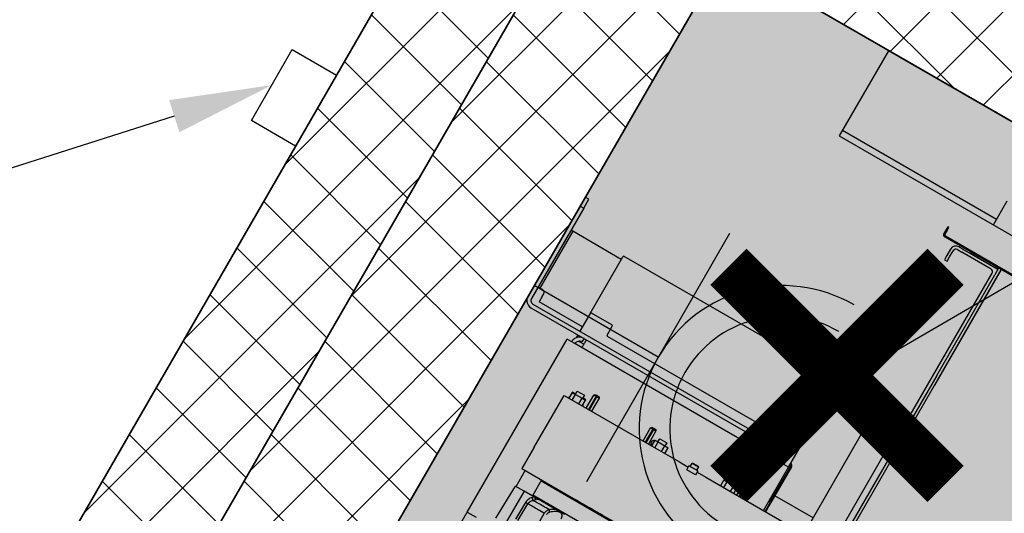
# Model space of a CAD drawing. Header units: millimetres. Extents: x 558 to 24967, y -5755 to 3551.
# Tile 30 of 36: x 23246 to 23342, y 2849 to 2897. Entities that reach past the tile are written whole.
import ezdxf
from ezdxf import colors
from ezdxf.entities.mleader import LeaderData, LeaderLine
from ezdxf.math import Vec2, Vec3

# ---------------------------------------------------------------- set-up
doc = ezdxf.new("R2010")
doc.units = ezdxf.units.MM
doc.layers.get('0').update_dxf_attribs({"color": 252})
doc.layers.get('Defpoints').update_dxf_attribs({"color": 252})
for name, color, linetype in [('FBThlon- Gniazda wtykowe', 1, 'Continuous'), ('FBThlon- Trasy elek.', 84, 'Continuous'), ('K_Dzwig', 252, 'Continuous')]:
    doc.layers.add(name, color=color, linetype=linetype)
for name, color, linetype, lineweight in [('K_Grube', 252, 'Continuous', 35), ('K_Kreskowanie', 252, 'Continuous', 5), ('K_Wyburzenia', 252, 'Continuous', 5), ('K_Wymiarowanie', 252, 'Continuous', 13)]:
    doc.layers.add(name, color=color, linetype=linetype, lineweight=lineweight)
doc.styles.add('FBThlon - uziom opis', font='romans.shx', dxfattribs={"width": 0.8, "oblique": 15})
doc.styles.add('Zwykły 50', font='romans.shx', dxfattribs={"width": 0.8, "oblique": 10, "height": 7.5})
doc.dimstyles.new('Skala_50', dxfattribs={"dimtxt": 7.5, "dimasz": 1, "dimexe": 1.25, "dimexo": 0.625, "dimgap": 3, "dimtad": 1, "dimdec": 1, "dimlfac": 10, "dimrnd": 0.5, "dimdsep": 46, "dimtxsty": 'Zwykły 50', "dimblk": 'Wymiar', "dimcen": 2.5, "dimse1": 1, "dimse2": 1, "dimazin": 0, "dimtfac": 1, "dimtdec": 1, "dimtix": 1, "dimtmove": 0, "dimatfit": 3, "dimfxl": 1, "dimtfill": 1, "dimarcsym": 0})

# ---------------------------------------------------------------- blocks, each defined once
blk = doc.blocks.new('kabina')
at = {"layer": 'K_Dzwig'}
for p, q in [((17768.068, -7146.851), (17768.068, -7156.451)), ((17908.068, -7146.851), (17768.068, -7146.851)), ((17785.465, -7156.451), (17785.465, -7153.751)), ((17785.465, -7155.852), (17768.068, -7155.852)), ((17768.068, -7156.451), (17908.068, -7156.451)), ((17781.808, -7158.852), (17781.688, -7158.852)), ((17781.688, -7158.852), (17781.688, -7159.152)), ((17781.688, -7159.152), (17781.688, -7159.612)), ((17781.808, -7159.152), (17781.808, -7158.852)), ((17781.808, -7159.152), (17781.808, -7159.612)), ((17781.928, -7159.732), (17814.61, -7159.732)), ((17781.928, -7159.852), (17814.61, -7159.852)), ((17784.108, -7160.002), (17783.608, -7160.002)), ((17783.608, -7160.302), (17784.108, -7160.302)), ((17788.008, -7160.002), (17784.108, -7160.002)), ((17787.408, -7160.302), (17784.108, -7160.302)), ((17784.828, -7159.852), (17784.828, -7159.972)), ((17784.828, -7159.972), (17784.974, -7159.972)), ((17784.974, -7159.972), (17787.282, -7159.972)), ((17787.282, -7159.972), (17787.635, -7159.972)), ((17787.635, -7159.972), (17787.888, -7159.972)), ((17787.888, -7159.852), (17787.888, -7159.972)), ((17788.008, -7159.852), (17788.008, -7160.602)), ((17788.308, -7356.877), (17788.308, -7159.852)), ((17788.308, -7159.858), (17788.308, -7172.907)), ((17783.008, -7160.602), (17783.008, -7161.302)), ((17783.008, -7161.302), (17783.008, -7161.802)), ((17783.308, -7161.302), (17783.308, -7160.602)), ((17783.308, -7161.802), (17783.308, -7161.302)), ((17787.708, -7177.602), (17787.708, -7160.602)), ((17788.008, -7171.952), (17788.008, -7160.602)), ((17783.008, -7161.802), (17783.308, -7161.802)), ((17788.008, -7171.952), (17788.008, -7256.652)), ((17749.968, -7174.052), (17749.568, -7174.052)), ((17749.568, -7174.552), (17749.568, -7185.552)), ((17749.968, -7175.052), (17749.968, -7174.052)), ((17749.568, -7175.052), (17749.968, -7175.052)), ((17749.968, -7175.052), (17749.968, -7185.252)), ((17783.308, -7176.402), (17783.008, -7176.402)), ((17783.008, -7176.402), (17783.008, -7176.902)), ((17783.308, -7176.902), (17783.308, -7176.402)), ((17750.168, -7177.552), (17749.968, -7177.552)), ((17750.168, -7177.552), (17750.168, -7183.952)), ((17755.658, -7177.552), (17750.168, -7177.552)), ((17755.658, -7183.652), (17755.658, -7177.252)), ((17777.258, -7177.152), (17755.758, -7177.152)), ((17776.658, -7185.652), (17776.658, -7177.752)), ((17779.358, -7177.152), (17777.258, -7177.152)), ((17779.958, -7177.152), (17779.358, -7177.152)), ((17779.958, -7186.952), (17779.958, -7177.152)), ((17783.008, -7176.902), (17783.008, -7177.602)), ((17783.308, -7177.602), (17783.308, -7176.902)), ((17784.108, -7177.902), (17783.608, -7177.902)), ((17783.608, -7178.202), (17784.108, -7178.202)), ((17784.108, -7177.902), (17787.408, -7177.902)), ((17784.108, -7178.202), (17787.408, -7178.202)), ((17784.508, -7178.202), (17784.508, -7178.502)), ((17784.508, -7178.502), (17785.008, -7178.502)), ((17786.888, -7178.502), (17785.008, -7178.502)), ((17785.008, -7178.572), (17786.888, -7178.572)), ((17786.888, -7178.502), (17787.298, -7178.502)), ((17787.408, -7178.502), (17787.298, -7178.502)), ((17784.508, -7191.157), (17784.508, -7179.072)), ((17787.408, -7202.802), (17787.408, -7178.901)), ((17787.708, -7178.802), (17787.708, -7178.901)), ((17787.708, -7178.901), (17787.708, -7178.987)), ((17758.058, -7183.552), (17755.758, -7183.552)), ((17750.168, -7183.952), (17749.968, -7183.952)), ((17750.468, -7183.952), (17750.168, -7183.952)), ((17750.768, -7184.552), (17750.768, -7184.252)), ((17750.768, -7184.552), (17750.768, -7185.152)), ((17755.658, -7183.652), (17755.658, -7185.652)), ((17758.158, -7184.652), (17758.158, -7183.652)), ((17755.658, -7185.152), (17750.768, -7185.152)), ((17776.558, -7184.752), (17758.258, -7184.752)), ((17750.368, -7185.652), (17778.458, -7185.652)), ((17750.368, -7186.052), (17778.458, -7186.052)), ((17755.658, -7186.052), (17755.658, -7186.385)), ((17756.358, -7186.052), (17756.358, -7186.452)), ((17778.558, -7186.452), (17778.287, -7186.452)), ((17779.458, -7185.652), (17778.458, -7185.652)), ((17778.458, -7186.052), (17779.458, -7186.052)), ((17779.458, -7186.052), (17779.458, -7185.652)), ((17754.958, -7206.452), (17754.958, -7186.952)), ((17755.758, -7186.952), (17754.958, -7186.952)), ((17779.158, -7186.952), (17755.758, -7186.952)), ((17756.629, -7186.552), (17756.074, -7186.552)), ((17779.958, -7186.952), (17779.158, -7186.952)), ((17779.958, -7191.847), (17779.958, -7186.952)), ((17780.078, -7186.792), (17780.078, -7190.812)), ((17780.198, -7186.792), (17780.198, -7190.812)), ((17759.958, -7190.367), (17760.027, -7190.247)), ((17760.027, -7190.247), (17760.218, -7190.247)), ((17760.218, -7190.247), (17760.206, -7190.367)), ((17760.218, -7190.247), (17760.228, -7190.247)), ((17760.223, -7190.247), (17760.258, -7190.247)), ((17760.258, -7190.247), (17760.288, -7190.247)), ((17760.288, -7190.247), (17760.298, -7190.247)), ((17760.298, -7190.247), (17760.489, -7190.247)), ((17760.31, -7190.367), (17760.298, -7190.247)), ((17760.489, -7190.247), (17760.558, -7190.367)), ((17766.358, -7190.367), (17766.427, -7190.247)), ((17766.427, -7190.247), (17766.618, -7190.247)), ((17766.618, -7190.247), (17766.606, -7190.367)), ((17766.618, -7190.247), (17766.628, -7190.247)), ((17766.634, -7190.247), (17766.658, -7190.247)), ((17766.658, -7190.247), (17766.688, -7190.247)), ((17766.688, -7190.247), (17766.698, -7190.247)), ((17766.698, -7190.247), (17766.889, -7190.247)), ((17766.71, -7190.367), (17766.698, -7190.247)), ((17766.889, -7190.247), (17766.958, -7190.367)), ((17776.958, -7190.367), (17777.027, -7190.247)), ((17777.027, -7190.247), (17777.218, -7190.247)), ((17777.218, -7190.247), (17777.206, -7190.367)), ((17777.218, -7190.247), (17777.228, -7190.247)), ((17777.234, -7190.247), (17777.258, -7190.247)), ((17777.258, -7190.247), (17777.288, -7190.247)), ((17777.288, -7190.247), (17777.298, -7190.247)), ((17777.298, -7190.247), (17777.489, -7190.247)), ((17777.31, -7190.367), (17777.298, -7190.247)), ((17777.489, -7190.247), (17777.558, -7190.367)), ((17784.508, -7190.052), (17780.198, -7190.052)), ((17758.358, -7191.157), (17758.007, -7191.157)), ((17758.007, -7191.157), (17758.007, -7191.197)), ((17758.007, -7191.197), (17758.383, -7191.197)), ((17758.007, -7191.197), (17758.007, -7191.847)), ((17758.358, -7191.197), (17758.358, -7190.842)), ((17758.358, -7190.842), (17759.158, -7190.842)), ((17758.383, -7191.197), (17759.133, -7191.197)), ((17758.383, -7191.847), (17758.383, -7191.197)), ((17759.133, -7191.197), (17759.509, -7191.197)), ((17759.133, -7191.847), (17759.133, -7191.197)), ((17759.158, -7190.842), (17759.158, -7191.197)), ((17759.509, -7191.157), (17759.158, -7191.157)), ((17759.509, -7191.157), (17759.509, -7191.197)), ((17759.509, -7191.847), (17759.509, -7191.197)), ((17759.958, -7191.847), (17759.958, -7190.367)), ((17759.958, -7190.367), (17760.206, -7190.367)), ((17760.31, -7190.367), (17760.206, -7190.367)), ((17760.206, -7190.367), (17760.206, -7191.847)), ((17760.31, -7190.367), (17760.558, -7190.367)), ((17760.31, -7191.847), (17760.31, -7190.367)), ((17760.558, -7190.367), (17760.558, -7191.847)), ((17766.358, -7191.847), (17766.358, -7190.367)), ((17766.358, -7190.367), (17766.606, -7190.367)), ((17766.71, -7190.367), (17766.606, -7190.367)), ((17766.606, -7190.367), (17766.606, -7191.847)), ((17766.71, -7190.367), (17766.958, -7190.367)), ((17766.71, -7191.847), (17766.71, -7190.367)), ((17766.958, -7190.367), (17766.958, -7191.847)), ((17767.307, -7191.197), (17767.683, -7191.197)), ((17767.307, -7191.197), (17767.307, -7191.847)), ((17767.658, -7191.197), (17767.658, -7190.842)), ((17767.658, -7190.842), (17768.458, -7190.842)), ((17767.683, -7191.197), (17768.433, -7191.197)), ((17767.683, -7191.847), (17767.683, -7191.197)), ((17768.433, -7191.197), (17768.809, -7191.197)), ((17768.433, -7191.847), (17768.433, -7191.197)), ((17768.458, -7190.842), (17768.458, -7191.197)), ((17768.809, -7191.847), (17768.809, -7191.197)), ((17771.608, -7191.337), (17771.648, -7191.297)), ((17771.648, -7191.297), (17772.268, -7191.297)), ((17772.268, -7191.297), (17772.308, -7191.337)), ((17775.107, -7191.197), (17775.483, -7191.197)), ((17775.107, -7191.197), (17775.107, -7191.847)), ((17775.458, -7191.197), (17775.458, -7190.842)), ((17775.458, -7190.842), (17776.258, -7190.842)), ((17775.483, -7191.197), (17776.233, -7191.197)), ((17775.483, -7191.847), (17775.483, -7191.197)), ((17776.233, -7191.197), (17776.609, -7191.197)), ((17776.233, -7191.847), (17776.233, -7191.197)), ((17776.258, -7190.842), (17776.258, -7191.197)), ((17776.609, -7191.847), (17776.609, -7191.197)), ((17776.958, -7191.847), (17776.958, -7190.367)), ((17776.958, -7190.367), (17777.206, -7190.367)), ((17777.31, -7190.367), (17777.206, -7190.367)), ((17777.206, -7190.367), (17777.206, -7191.847)), ((17777.31, -7190.367), (17777.558, -7190.367)), ((17777.31, -7191.847), (17777.31, -7190.367)), ((17777.558, -7190.367), (17777.558, -7191.847)), ((17779.958, -7190.837), (17780.118, -7190.837)), ((17780.078, -7190.812), (17780.078, -7190.837)), ((17780.118, -7190.837), (17780.118, -7191.847)), ((17780.198, -7191.052), (17780.198, -7190.812)), ((17780.198, -7191.292), (17780.198, -7191.052)), ((17780.198, -7191.847), (17780.198, -7191.292)), ((17757.458, -7197.692), (17757.458, -7191.847)), ((17757.458, -7191.847), (17767.858, -7191.847)), ((17757.958, -7191.767), (17758.007, -7191.717)), ((17758.007, -7191.767), (17757.958, -7191.767)), ((17759.509, -7191.717), (17759.558, -7191.767)), ((17759.558, -7191.767), (17759.509, -7191.767)), ((17767.858, -7191.847), (17770.458, -7191.847)), ((17770.458, -7191.847), (17771.458, -7191.847)), ((17771.458, -7192.147), (17771.458, -7191.697)), ((17772.458, -7191.697), (17771.458, -7191.697)), ((17772.458, -7192.147), (17771.458, -7192.147)), ((17771.608, -7191.697), (17771.608, -7191.337)), ((17771.608, -7191.337), (17772.308, -7191.337)), ((17772.308, -7191.337), (17772.308, -7191.697)), ((17772.458, -7191.697), (17772.458, -7192.147)), ((17772.458, -7191.847), (17773.458, -7191.847)), ((17773.458, -7191.847), (17776.058, -7191.847)), ((17776.058, -7191.847), (17786.458, -7191.847)), ((17757.458, -7197.692), (17757.458, -7200.102)), ((17757.458, -7200.102), (17763.283, -7200.102)), ((17757.833, -7201.902), (17757.833, -7200.102)), ((17759.683, -7200.102), (17759.683, -7201.902)), ((17759.683, -7200.202), (17784.233, -7200.202)), ((17784.233, -7201.802), (17759.683, -7201.802)), ((17760.458, -7201.902), (17760.458, -7201.802)), ((17757.75, -7201.902), (17757.653, -7205.594)), ((17758.758, -7201.902), (17757.75, -7201.902)), ((17759.919, -7201.902), (17758.758, -7201.902)), ((17758.758, -7201.902), (17758.758, -7205.594)), ((17759.419, -7202.791), (17759.387, -7204.704)), ((17759.659, -7204.704), (17759.691, -7202.791)), ((17759.919, -7201.902), (17759.766, -7202.042)), ((17759.935, -7201.902), (17759.919, -7201.902)), ((17759.957, -7202.246), (17760.119, -7202.098)), ((17760.119, -7202.098), (17760.318, -7201.902)), ((17762.338, -7201.902), (17760.318, -7201.902)), ((17761.539, -7202.791), (17761.535, -7203.71)), ((17754.958, -7206.452), (17755.958, -7206.452)), ((17754.958, -7207.452), (17754.958, -7206.452))]:
    blk.add_line(p, q, dxfattribs=at)
for centre, radius, start, end in [((17781.928, -7159.612), 0.24, 180, 270), ((17781.928, -7159.612), 0.12, 180, 270), ((17783.608, -7160.602), 0.6, 90, 180), ((17783.608, -7160.602), 0.3, 90, 180), ((17787.408, -7160.602), 0.3, 0, 90), ((17755.758, -7177.252), 0.1, 90, 180), ((17777.258, -7177.752), 0.6, 90, 180), ((17783.608, -7177.602), 0.6, 180, 270), ((17783.608, -7177.602), 0.3, 180, 270), ((17787.408, -7177.602), 0.6, 270, 0), ((17787.408, -7177.602), 0.3, 270, 0), ((17785.008, -7179.072), 0.5, 90, 180), ((17786.888, -7179.072), 0.5, 34.82875, 90), ((17787.708, -7178.501), 0.5, 214.82875, 233.07066), ((17755.758, -7183.652), 0.1, 90, 180), ((17758.058, -7183.652), 0.1, 0, 90), ((17750.468, -7184.252), 0.3, 0, 90), ((17750.368, -7185.252), 0.8, 180, 270), ((17750.368, -7185.252), 0.4, 180, 270), ((17758.258, -7184.652), 0.1, 180, 270), ((17776.558, -7184.652), 0.1, 270, 0), ((17779.958, -7186.792), 0.24, 0, 90), ((17779.958, -7186.792), 0.12, 0, 90), ((17767.458, -7191.552), 0.345, 115.87392, 238.76774), ((17767.458, -7191.552), 0.33, 117.144, 243.37252)]:
    blk.add_arc(centre, radius, start, end, dxfattribs=at)
for points, knots in [([(17787.408, -7178.202), (17787.446, -7178.204), (17787.52, -7178.208), (17787.632, -7178.241), (17787.736, -7178.295), (17787.829, -7178.369), (17787.906, -7178.46), (17787.964, -7178.566), (17788.001, -7178.682), (17788.006, -7178.761), (17788.008, -7178.802)], [0, 0, 0, 0, 0.12588, 0.248882, 0.370299, 0.491473, 0.613756, 0.738462, 0.86683, 1, 1, 1, 1]), ([(17787.408, -7178.502), (17787.427, -7178.503), (17787.462, -7178.504), (17787.519, -7178.521), (17787.571, -7178.548), (17787.619, -7178.585), (17787.658, -7178.632), (17787.687, -7178.685), (17787.705, -7178.744), (17787.707, -7178.782), (17787.708, -7178.802)], [0, 0, 0, 0, 0.137366, 0.262722, 0.379719, 0.492821, 0.606948, 0.726897, 0.856818, 1, 1, 1, 1]), ([(17788.008, -7178.901), (17788.006, -7178.916), (17788.002, -7178.946), (17787.968, -7178.977), (17787.915, -7178.996), (17787.841, -7179.002), (17787.749, -7178.996), (17787.644, -7178.977), (17787.527, -7178.946), (17787.448, -7178.916), (17787.408, -7178.901)], [0, 0, 0, 0, 0.12588, 0.248882, 0.370299, 0.491473, 0.613756, 0.738462, 0.86683, 1, 1, 1, 1]), ([(17759.766, -7202.042), (17759.714, -7202.095), (17759.612, -7202.198), (17759.505, -7202.386), (17759.435, -7202.585), (17759.424, -7202.723), (17759.419, -7202.791)], [0, 0, 0, 0, 0.259973, 0.513059, 0.759708, 1, 1, 1, 1]), ([(17759.691, -7202.791), (17759.677, -7202.791), (17759.65, -7202.792), (17759.583, -7202.793), (17759.504, -7202.792), (17759.447, -7202.791), (17759.419, -7202.791)], [0, 0, 0, 0, 0.241979, 0.496009, 0.752158, 1, 1, 1, 1]), ([(17759.691, -7202.791), (17759.695, -7202.741), (17759.703, -7202.641), (17759.757, -7202.496), (17759.839, -7202.359), (17759.917, -7202.285), (17759.957, -7202.246)], [0, 0, 0, 0, 0.2393099, 0.4820803, 0.734541, 1, 1, 1, 1]), ([(17761.539, -7202.791), (17761.301, -7202.791), (17760.824, -7202.791), (17760.205, -7202.791), (17759.862, -7202.791), (17759.691, -7202.791)], [0, 0, 0, 0, 0.333333, 0.666667, 1, 1, 1, 1]), ([(17759.957, -7202.246), (17759.949, -7202.238), (17759.932, -7202.221), (17759.885, -7202.171), (17759.828, -7202.11), (17759.786, -7202.064), (17759.766, -7202.042)], [0, 0, 0, 0, 0.243874, 0.5, 0.756127, 1, 1, 1, 1]), ([(17760.318, -7201.902), (17760.303, -7201.902), (17760.272, -7201.902), (17760.178, -7201.902), (17760.063, -7201.902), (17759.974, -7201.902), (17759.935, -7201.902)], [0, 0, 0, 0, 0.193629, 0.38581, 0.735575, 1, 1, 1, 1]), ([(17759.935, -7201.902), (17759.955, -7201.923), (17759.995, -7201.968), (17760.05, -7202.026), (17760.095, -7202.074), (17760.111, -7202.09), (17760.119, -7202.098)], [0, 0, 0, 0, 0.245387, 0.501541, 0.756871, 1, 1, 1, 1]), ([(17761.786, -7202.246), (17761.551, -7202.246), (17761.081, -7202.246), (17760.469, -7202.246), (17760.128, -7202.246), (17759.957, -7202.246)], [0, 0, 0, 0, 0.333333, 0.666667, 1, 1, 1, 1]), ([(17761.786, -7202.246), (17761.75, -7202.283), (17761.677, -7202.356), (17761.6, -7202.491), (17761.549, -7202.638), (17761.542, -7202.74), (17761.539, -7202.791)], [0, 0, 0, 0, 0.250575, 0.506224, 0.751259, 1, 1, 1, 1]), ([(17762.338, -7201.902), (17762.251, -7201.947), (17762.063, -7202.046), (17761.883, -7202.176), (17761.786, -7202.246)], [0, 0, 0, 0, 0.4611782, 1, 1, 1, 1]), ([(17761.936, -7202.448), (17761.921, -7202.427), (17761.89, -7202.386), (17761.847, -7202.329), (17761.81, -7202.279), (17761.794, -7202.257), (17761.786, -7202.246)], [0, 0, 0, 0, 0.245678, 0.5, 0.754322, 1, 1, 1, 1]), ([(17761.936, -7202.448), (17761.915, -7202.471), (17761.871, -7202.516), (17761.826, -7202.6), (17761.796, -7202.692), (17761.792, -7202.756), (17761.79, -7202.788)], [0, 0, 0, 0, 0.246259, 0.493657, 0.745649, 1, 1, 1, 1]), ([(17763.235, -7202.448), (17763.231, -7202.382), (17763.223, -7202.251), (17763.166, -7202.114), (17763.096, -7202.029), (17763.028, -7201.981), (17762.948, -7201.951), (17762.822, -7201.937), (17762.674, -7201.965), (17762.519, -7202.029), (17762.359, -7202.114), (17762.159, -7202.251), (17762.011, -7202.382), (17761.936, -7202.448)], [0, 0, 0, 0, 0.128415, 0.254646, 0.318462, 0.378483, 0.440146, 0.500238, 0.62152, 0.68154, 0.745351, 0.871581, 1, 1, 1, 1]), ([(17763.289, -7201.902), (17763.231, -7201.902), (17763.078, -7201.902), (17762.9, -7201.902), (17762.672, -7201.902), (17762.494, -7201.902), (17762.389, -7201.902), (17762.338, -7201.902)], [0, 0, 0, 0, 0.1924106, 0.5151153, 0.6810533, 0.8473143, 1, 1, 1, 1])]:
    blk.add_open_spline(points, degree=3, knots=knots, dxfattribs=at)
for points in [[(17756.358, -7186.052), (17756.24, -7186.065), (17756.004, -7186.092), (17755.707, -7186.3), (17755.499, -7186.598), (17755.472, -7186.834), (17755.458, -7186.952)], [(17756.358, -7186.452), (17756.292, -7186.459), (17756.161, -7186.474), (17755.996, -7186.59), (17755.881, -7186.755), (17755.866, -7186.886), (17755.858, -7186.952)], [(17756.629, -7186.952), (17756.629, -7186.834), (17756.629, -7186.598), (17756.629, -7186.3), (17756.629, -7186.092), (17756.629, -7186.065), (17756.629, -7186.052)], [(17778.287, -7186.052), (17778.287, -7186.065), (17778.287, -7186.092), (17778.287, -7186.3), (17778.287, -7186.598), (17778.287, -7186.834), (17778.287, -7186.952)], [(17779.458, -7186.952), (17779.444, -7186.834), (17779.417, -7186.598), (17779.209, -7186.3), (17778.912, -7186.092), (17778.676, -7186.065), (17778.558, -7186.052)], [(17779.058, -7186.952), (17779.05, -7186.886), (17779.035, -7186.755), (17778.92, -7186.59), (17778.755, -7186.474), (17778.624, -7186.459), (17778.558, -7186.452)], [(17763.283, -7200.102), (17763.579, -7200.102), (17764.169, -7200.102), (17765.148, -7200.102), (17766.184, -7200.102), (17767.274, -7200.102), (17768.407, -7200.102), (17769.572, -7200.102), (17770.76, -7200.102), (17771.958, -7200.102), (17773.156, -7200.102), (17774.344, -7200.102), (17775.509, -7200.102), (17776.642, -7200.102), (17777.732, -7200.102), (17778.768, -7200.102), (17779.747, -7200.102), (17780.337, -7200.102), (17780.633, -7200.102)]]:
    blk.add_open_spline(points, degree=3, dxfattribs=at)
blk = doc.blocks.new('Wymiar')
for p, q in [((0, -5), (0, 5)), ((-3.75, 0), (3.75, 0))]:
    blk.add_line(p, q)
at = {"const_width": 0.5}
blk.add_lwpolyline([(-1.768, -1.768), (1.768, 1.768)], dxfattribs=at)
blk = doc.blocks.new('*D779')
at = {"layer": 'Defpoints', "color": 0}
for p in [(23337.256, 2890.357), (23221.256, 2689.439), (23258.066, 2668.187)]:
    blk.add_point(p, dxfattribs=at)
at = {"layer": 'K_Wymiarowanie', "color": 0, "lineweight": -2, "ltscale": 5}
blk.add_line((23373.566, 2868.239), (23258.566, 2669.053), dxfattribs=at)
at = {"layer": 'K_Wymiarowanie', "color": 0, "linetype": 'ByBlock', "lineweight": -2}
for p, rotation in [((23374.066, 2869.105), 59.99999999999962), ((23258.066, 2668.187), 239.9999999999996)]:
    blk.add_blockref('Wymiar', p, dxfattribs=dict(at, rotation=rotation))
at = {"layer": 'K_Wymiarowanie', "color": 0, "ltscale": 5, "insert": (23310.22, 2772.021), "char_height": 7.5, "attachment_point": 5, "rotation": 60, "style": 'Zwykły 50', "bg_fill": 3, "box_fill_scale": 1.1, "bg_fill_color": 256, "bg_fill_true_color": 13158600, "bg_fill_transparency": 0}
blk.add_mtext('2320', dxfattribs=at)
blk = doc.blocks.new('THLON_Gniazdo poj. 230V IP44')
at = {"color": 0}
blk.add_line((14, 14), (-14, 14), dxfattribs=at)
blk.add_lwpolyline([(0, 14), (0, 0)], dxfattribs=at)
for radius in [14, 11]:
    blk.add_arc((0, 28), radius, 180, 0, dxfattribs=at)

msp = doc.modelspace()

# ---------------------------------------------------------------- hatches: boundary and pattern name
at = {"layer": 'K_Kreskowanie', "ltscale": 5}
h = msp.add_hatch(dxfattribs=at)
h.set_pattern_fill('ANSI37', color=256, scale=1.6)
h.set_pattern_definition([(45, (2962.861, -2454.189), (-3.5921024, 3.5921024), []), (135, (2962.861, -2454.189), (-3.5921024, -3.5921024), [])])
h.paths.add_polyline_path([(23007.059, 3098.317), (22767.559, 2683.491), (22861.955, 2628.991), (22866.955, 2637.651), (22828.85, 2659.651), (22842.85, 2683.9), (22808.209, 2703.9), (22875.301, 2820.107), (22954.976, 2774.107), (22959.976, 2782.767), (22880.301, 2828.767), (23028.709, 3085.817), (23106.652, 3040.817), (23041.652, 2928.234), (23050.312, 2923.234), (23115.312, 3035.817), (23184.594, 2995.817), (23176.094, 2981.095), (23202.075, 2966.095), (23210.575, 2980.817), (23298.909, 2929.817), (23164.909, 2697.722), (23099.957, 2735.222), (23094.957, 2726.562), (23047.326, 2754.062), (22986.326, 2648.407), (23033.957, 2620.907), (22999.457, 2561.151), (22944.898, 2592.651), (22939.898, 2583.991), (23094.05, 2494.991), (23099.05, 2503.651), (23008.118, 2556.151), (23103.618, 2721.562), (23170.302, 2683.062), (23309.302, 2923.817), (23369.923, 2888.817), (23389.923, 2923.458), (23179.479, 3044.958), (23208.979, 3096.053), (23176.07, 3115.053), (23146.57, 3063.958), (23008.872, 3143.458), (22988.872, 3108.817)])
h.paths.add_polyline_path([(23038.957, 2629.567), (22999.986, 2652.067), (23050.986, 2740.402), (23089.957, 2717.902)], flags=16)
h.paths.add_polyline_path([(22803.209, 2695.24), (22829.19, 2680.24), (22820.19, 2664.651), (22794.209, 2679.651)], flags=16)
h = msp.add_hatch(dxfattribs=at)
h.set_pattern_fill('ANSI37', color=256, scale=1.6)
h.set_pattern_definition([(45, (3090.788, 2977.9395), (-3.5921024, 3.5921024), []), (135, (3090.788, 2977.9395), (-3.5921024, -3.5921024), [])])
h.paths.add_polyline_path([(23314.792, 2903.327), (23362.423, 2875.827), (23369.923, 2888.817), (23309.302, 2923.817), (23170.302, 2683.062), (23350.435, 2579.062), (23489.435, 2819.817), (23467.784, 2832.317), (23460.284, 2819.327), (23468.944, 2814.327), (23352.944, 2613.409), (23198.792, 2702.409)])
at = {"layer": 'K_Wyburzenia'}
h = msp.add_hatch(dxfattribs=at)
h.set_pattern_fill('AR-CONC', color=256, scale=0.05)
h.set_pattern_definition([(50, (21774.1485, 6065.275), (9.109233, -0.796954), [0.9525, -10.4775]), (355, (21774.1485, 6065.275), (-1.76217, 9.552842), [0.762, -8.38203]), (100.45144, (21774.908, 6065.209), (7.347062, 8.755888), [0.8095, -8.904512]), (46.1842, (21774.148, 6067.815), (13.553952, -2.102116), [1.42875, -15.71625]), (96.63556, (21775.278, 6067.64), (11.870207, 12.371306), [1.21425, -13.35678]), (351.18415, (21774.148, 6067.815), (11.870207, 12.371306), [1.143, -12.572987]), (21, (21775.4185, 6067.18), (7.58072, -5.11326), [0.9525, -10.4775]), (326, (21775.4185, 6067.18), (3.090101, 9.209398), [0.762, -8.382]), (71.45145, (21776.05, 6066.754), (10.67082, 4.096138), [0.8095, -8.904497]), (37.5, (21774.1485, 6065.2752), (0.1544302, 4.227752), [0, -8.2804, 0, -8.509, 0, -8.41375]), (7.5, (21774.1485, 6065.275), (3.340983, 5.009029), [0, -4.8514, 0, -8.0899, 0, -3.20675]), (327.5, (21771.3164, 6065.2752), (6.7795298, -0.2864372), [0, -3.175, 0, -9.906, 0, -13.1445]), (317.5, (21770.0464, 6065.275), (7.406459, 1.271325), [0, -4.1275, 0, -6.5786, 0, -9.3345])])
h.paths.add_polyline_path([(23314.792, 2903.327), (23468.944, 2814.327), (23352.944, 2613.409), (23198.792, 2702.409)])

# ---------------------------------------------------------------- linework, layer by layer
at = {"layer": 'K_Grube', "ltscale": 5}
for p, q in [((23164.909, 2697.722), (23298.909, 2929.817)), ((23170.302, 2683.062), (23309.302, 2923.817)), ((23198.792, 2702.409), (23314.792, 2903.327)), ((23314.792, 2903.327), (23362.423, 2875.827))]:
    msp.add_line(p, q, dxfattribs=at)
at = {"layer": 'K_Wyburzenia'}
msp.add_lwpolyline([(23314.792, 2903.327), (23468.944, 2814.327), (23352.944, 2613.409), (23198.792, 2702.409)], close=True, dxfattribs=at)
msp.add_lwpolyline([(23314.792, 2903.327), (23468.944, 2814.327), (23352.944, 2613.409), (23198.792, 2702.409)], close=True, dxfattribs=at)
at = {"layer": 'K_Wyburzenia', "const_width": 5}
for points in [[(23315.166, 2872.952), (23336.379, 2851.739)], [(23336.379, 2872.952), (23315.166, 2851.739)]]:
    msp.add_lwpolyline(points, dxfattribs=at)

# ---------------------------------------------------------------- block references
at = {"layer": 'K_Grube', "rotation": 329.999999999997}
msp.add_blockref('kabina', (11516.626, 17967.44), dxfattribs=at)

# ---------------------------------------------------------------- next in the draw order: dimensions: what is measured, and where the dimension line sits
at = {"layer": 'K_Wymiarowanie', "ltscale": 5}
dim = msp.add_aligned_dim(p1=(23337.256, 2890.357), p2=(23221.256, 2689.439), distance=42.504, dimstyle='Skala_50', dxfattribs=at)
dim.commit()
dim.dimension.update_dxf_attribs({"geometry": '*D779', "text_midpoint": (23310.22, 2772.021)})

# ---------------------------------------------------------------- next in the draw order: linework, layer by layer
at = {"layer": 'FBThlon- Trasy elek.', "color": 6}
msp.add_lwpolyline([(23272.55, 2894.161), (23276.88, 2891.661), (23272.88, 2884.733), (23268.55, 2887.233)], close=True, dxfattribs=at)

# ---------------------------------------------------------------- next in the draw order: block references
at = {"layer": 'FBThlon- Gniazda wtykowe', "rotation": 240.0000000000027}
msp.add_blockref('THLON_Gniazdo poj. 230V IP44', (23296.191, 2871.108), dxfattribs=at)

# ---------------------------------------------------------------- next in the draw order: leaders
at = {"layer": 'FBThlon- Gniazda wtykowe'}
ml = msp.add_multileader_mtext('Standard', dxfattribs=at)
ml.set_content('Potrzeby własne dźwigu', style='FBThlon - uziom opis')
ml.set_leader_properties()
ml.build(insert=Vec2(0, 0))
ml.multileader.update_dxf_attribs({"arrow_head_size": 10})
ctx = ml.context
ctx.base_point, ctx.char_height, ctx.arrow_head_size, ctx.plane_origin = Vec3(23414.103, 2908.256), 18, 10, Vec3(23326.207, 2738.851)
notes = []
notes.append((ctx, [(0, (1, 1, 0), (23406.103, 2908.256), (1, 0), 8, [(0, [(23314.349, 2854.739), (23406.103, 2908.256)], 0, [])])]))
ctx.mtext.insert, ctx.mtext.width, ctx.mtext.flow_direction = Vec3(23416.103, 2920.256), 257.82455, 5
at = {"layer": 'FBThlon- Trasy elek.', "color": 6}
ml = msp.add_multileader_mtext('Standard', dxfattribs=at)
ml.set_content('Korytko\\Pelektryczne', style='FBThlon - uziom opis')
ml.set_leader_properties()
ml.build(insert=Vec2(0, 0))
ml.multileader.update_dxf_attribs({"arrow_head_size": 10})
ctx = ml.context
ctx.base_point, ctx.char_height, ctx.arrow_head_size, ctx.plane_origin = Vec3(23047.535, 2862.516), 18, 10, Vec3(23296.658, 2718.196)
notes.append((ctx, [(0, (1, 1, 0), (23182.088, 2862.516), (-1, 0), 8, [(0, [(23270.55, 2890.697), (23182.088, 2862.516)], 0, [])])]))
ctx.mtext.insert, ctx.mtext.width, ctx.mtext.flow_direction = Vec3(23049.535, 2874.516), 257.82455, 5
for ctx, leaders in notes:
    for number, flags, end, landing, length, lines in leaders:
        leader = LeaderData()
        leader.index, (leader.has_last_leader_line, leader.has_dogleg_vector, leader.attachment_direction) = number, flags
        leader.last_leader_point, leader.dogleg_vector, leader.dogleg_length = Vec3(end), Vec3(landing), length
        for number, points, colour, breaks in lines:
            line = LeaderLine()
            line.index, line.vertices, line.color, line.breaks = number, Vec3.list(points), colors.encode_raw_color(colour), breaks
            leader.lines.append(line)
        ctx.leaders.append(leader)

doc.saveas('drawing.dxf')
